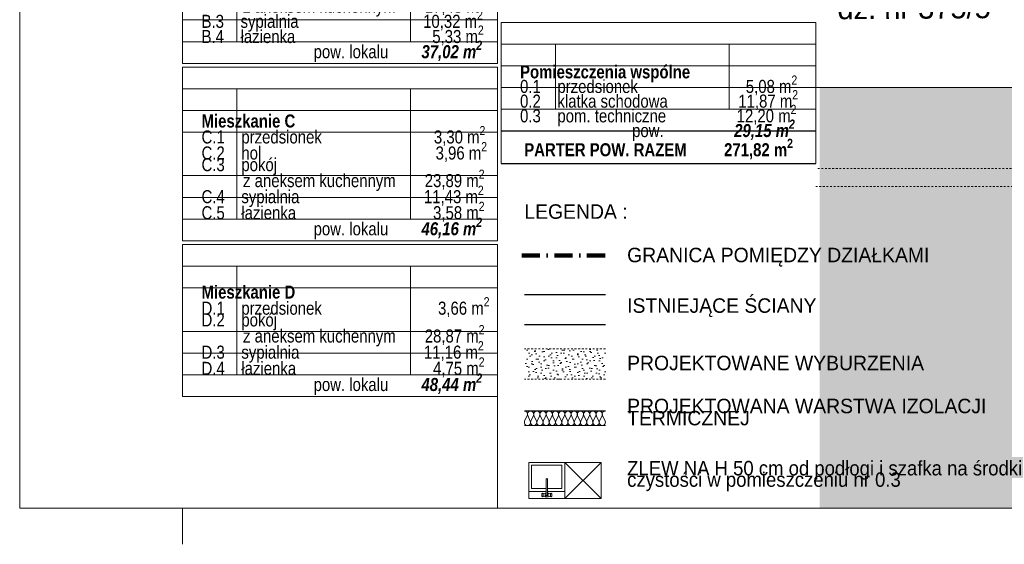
# Model space of a CAD drawing. Extents: x -264238 to -24649, y 31125 to 167795.
# Tile 23 of 256: x -201452 to -187851, y 48345 to 55590. Entities that reach past the tile are written whole.
import ezdxf

# ---------------------------------------------------------------- set-up
doc = ezdxf.new("R2010")
doc.units = 0
doc.header["$MEASUREMENT"] = 0
doc.linetypes.add('Hidden Line', pattern=[50, 25, -25])
doc.linetypes.add('Kreski i kropki', pattern=[450, 250, -100, 0, -100])
doc.layers.add('Arch ocieplenie', color=7, linetype='Continuous')
doc.layers.add('Arch ocieplenie_Nr_Pióra__22', color=7, linetype='Continuous', lineweight=9, true_color=0x7f7f7f)
for name, color, linetype, lineweight in [('Arch opisy_Nr_Pióra__1', 7, 'Continuous', 25), ('Arch opisy_Nr_Pióra__21', 7, 'Continuous', 9), ('ARCH TABELA_Nr_Pióra__21', 7, 'Continuous', 9), ('Arch wyburzenia_Nr_Pióra__46', 5, 'Continuous', 13), ('arch wypelnienia_Nr_Pióra__101', 8, 'Continuous', 13), ('arch wypelnienia_Nr_Pióra__19', 255, 'Continuous', 13), ('INWENT KONST. DREWNIANA_Nr_Pióra__20', 1, 'Continuous', 100), ('INWENT OPISY_Nr_Pióra__21', 7, 'Continuous', 9), ('INWENT wyposarzenie_Nr_Pióra__21', 7, 'Continuous', 9), ('INWENT.ŚCIANY_Nr_Pióra__1', 7, 'Continuous', 25), ('INWENT.ŚCIANY_Nr_Pióra__101', 8, 'Continuous', 13), ('Istniejące schody_Nr_Pióra__101', 8, 'Continuous', 13)]:
    doc.layers.add(name, color=color, linetype=linetype, lineweight=lineweight)
doc.styles.add('GENERATED_STYLE_4', font='txt')
doc.styles.add('GENERATED_STYLE_5', font='txt')

# ---------------------------------------------------------------- blocks, each defined once
blk = doc.blocks.new('Izolacja cieplna 14_217', base_point=(-194481, 50185))
at = {"layer": 'Arch ocieplenie_Nr_Pióra__22', "linetype": 'Continuous'}
for p, q in [((-194478, 50044), (-194442, 50125)), ((-194435, 50125), (-194399, 50044)), ((-194391, 50044), (-194356, 50125)), ((-194348, 50125), (-194313, 50044)), ((-194305, 50044), (-194269, 50125)), ((-194262, 50125), (-194226, 50044)), ((-194219, 50044), (-194183, 50125)), ((-194176, 50125), (-194140, 50044)), ((-194133, 50044), (-194097, 50125)), ((-194090, 50125), (-194054, 50044)), ((-194047, 50044), (-194011, 50125)), ((-194004, 50125), (-193968, 50044)), ((-193961, 50044), (-193925, 50125)), ((-193918, 50125), (-193882, 50044)), ((-193875, 50044), (-193839, 50125)), ((-193831, 50125), (-193796, 50044)), ((-193788, 50044), (-193753, 50125)), ((-193745, 50125), (-193709, 50044)), ((-193702, 50044), (-193666, 50125)), ((-193659, 50125), (-193623, 50044)), ((-193616, 50044), (-193580, 50125)), ((-193573, 50125), (-193537, 50044)), ((-193530, 50044), (-193494, 50125)), ((-193487, 50125), (-193451, 50044)), ((-193444, 50044), (-193408, 50125)), ((-193401, 50125), (-193365, 50044))]:
    blk.add_line(p, q, dxfattribs=at)
for centre, start_param, end_param in [((-194481, 50142), 5.870392, 7.853982), ((-194395, 50142), 5.870392, 9.837571), ((-194309, 50142), 5.870392, 9.837571), ((-194223, 50142), 5.870392, 9.837571), ((-194137, 50142), 5.870392, 9.837571), ((-194050, 50142), 5.870392, 9.837571), ((-193964, 50142), 5.870392, 9.837571), ((-193878, 50142), 5.870392, 9.837571), ((-193792, 50142), 5.870392, 9.837571), ((-193706, 50142), 5.870392, 9.837571), ((-193620, 50142), 5.870392, 9.837571), ((-193534, 50142), 5.870392, 9.837571), ((-193447, 50142), 5.870392, 9.837571), ((-193361, 50142), 1.570796, 3.554385), ((-194438, 50027), 2.728799, 6.695979), ((-194352, 50027), 2.728799, 6.695979), ((-194266, 50027), 2.728799, 6.695979), ((-194180, 50027), 2.728799, 6.695979), ((-194094, 50027), 2.728799, 6.695979), ((-194007, 50027), 2.728799, 6.695979), ((-193921, 50027), 2.728799, 6.695979), ((-193835, 50027), 2.728799, 6.695979), ((-193749, 50027), 2.728799, 6.695979), ((-193663, 50027), 2.728799, 6.695979), ((-193577, 50027), 2.728799, 6.695979), ((-193490, 50027), 2.728799, 6.695979), ((-193404, 50027), 2.728799, 6.695979)]:
    blk.add_ellipse(centre, major_axis=(43.1, 0), ratio=0.987434, start_param=start_param, end_param=end_param, dxfattribs=at)

msp = doc.modelspace()

# ---------------------------------------------------------------- hatches: boundary and pattern name
at = {"layer": 'arch wypelnienia_Nr_Pióra__101', "linetype": 'Continuous'}
h = msp.add_hatch(dxfattribs=at)
h.set_pattern_fill('Cut_Stone', color=256, style=0, pattern_type=2)
h.set_pattern_definition([(45, (0, 200), (-63.63961, 63.63961), [0, -60, 0, -90]), (110, (200, 200), (84.572336, 30.781813), [0, -44, 0, -76])])
h.paths.add_polyline_path([(-194481.2, 50624.9), (-193361.2, 50624.9), (-193361.2, 51044.9), (-194481.2, 51044.9)], flags=0)
at = {"layer": 'arch wypelnienia_Nr_Pióra__19', "linetype": 'Continuous'}
msp.add_hatch(color=256, dxfattribs=at).paths.add_polyline_path([(-160702.4, 48844.9), (-190402.4, 48844.9), (-190402.4, 54656), (-160702.4, 54656)], flags=0)

# ---------------------------------------------------------------- linework, layer by layer
at = {"layer": 'Arch opisy_Nr_Pióra__1', "linetype": 'Continuous'}
for p, q in [((-194802.4, 54054.9), (-190452.4, 54054.9)), ((-194802.4, 53604.9), (-190452.4, 53604.9))]:
    msp.add_line(p, q, dxfattribs=at)
at = {"layer": 'Arch opisy_Nr_Pióra__21', "linetype": 'Continuous'}
for p, q in [((-199202.4, 54986.2), (-199202.4, 57086.2)), ((-194852.4, 54986.2), (-194852.4, 57086.2)), ((-198452.4, 55286.2), (-198452.4, 56786.2)), ((-196052.4, 55286.2), (-196052.4, 56786.2)), ((-199202.4, 55586.2), (-194852.4, 55586.2)), ((-194802.4, 55551.9), (-190452.4, 55551.9)), ((-194802.4, 53604.9), (-194802.4, 55551.9)), ((-190452.4, 53604.9), (-190452.4, 55551.9)), ((-199202.4, 55286.2), (-194852.4, 55286.2)), ((-194802.4, 55251.9), (-190452.4, 55251.9)), ((-194052.4, 54354.9), (-194052.4, 55251.9)), ((-191652.4, 54354.9), (-191652.4, 55251.9)), ((-199202.4, 54986.2), (-194852.4, 54986.2)), ((-194802.4, 54951.9), (-190452.4, 54951.9)), ((-199202.4, 54936.1), (-194852.4, 54936.1)), ((-199202.4, 52536.1), (-199202.4, 54936.1)), ((-194852.4, 52536.1), (-194852.4, 54936.1)), ((-199202.4, 54636.1), (-194852.4, 54636.1)), ((-198452.4, 52836.1), (-198452.4, 54636.1)), ((-196052.4, 52836.1), (-196052.4, 54636.1)), ((-194802.4, 54654.9), (-190452.4, 54654.9)), ((-199202.4, 54336.1), (-194852.4, 54336.1)), ((-194802.4, 54354.9), (-190452.4, 54354.9)), ((-194802.4, 54354.9), (-190452.4, 54354.9)), ((-199202.4, 54036.1), (-194852.4, 54036.1)), ((-199202.4, 53436.1), (-194852.4, 53436.1)), ((-199202.4, 53136.1), (-194852.4, 53136.1)), ((-199202.4, 52836.1), (-194852.4, 52836.1)), ((-199202.4, 52536.1), (-194852.4, 52536.1)), ((-199202.4, 52486), (-194852.4, 52486)), ((-199202.4, 50386), (-199202.4, 52486)), ((-194852.4, 50386), (-194852.4, 52486)), ((-199202.4, 52186), (-194852.4, 52186)), ((-198452.4, 50686), (-198452.4, 52186)), ((-196052.4, 50686), (-196052.4, 52186)), ((-199202.4, 51886), (-194852.4, 51886)), ((-199202.4, 51286), (-194852.4, 51286)), ((-199202.4, 50986), (-194852.4, 50986)), ((-199202.4, 50686), (-194852.4, 50686)), ((-199202.4, 50386), (-194852.4, 50386))]:
    msp.add_line(p, q, dxfattribs=at)
at = {"layer": 'ARCH TABELA_Nr_Pióra__21', "linetype": 'Continuous'}
for p, q in [((-201452.4, 77294.9), (-201452.4, 48844.9)), ((-178202.4, 54656), (-190452.4, 54656)), ((-194852.4, 50386), (-194852.4, 48844.9)), ((-160702.4, 48844.9), (-201452.4, 48844.9)), ((-199202.4, 48344.9), (-199202.4, 48844.9)), ((-199202.4, 48344.9), (-199202.4, 48844.9))]:
    msp.add_line(p, q, dxfattribs=at)
at = {"layer": 'Arch wyburzenia_Nr_Pióra__46', "linetype": 'Continuous'}
msp.add_line((-194481.2, 49984.9), (-193361.2, 49984.9), dxfattribs=at)
at = {"layer": 'INWENT KONST. DREWNIANA_Nr_Pióra__20', "linetype": 'Kreski i kropki'}
msp.add_line((-194516.2, 52334.9), (-193326.2, 52334.9), dxfattribs=at)
at = {"layer": 'INWENT wyposarzenie_Nr_Pióra__21', "linetype": 'Continuous'}
for p, q in [((-194421.2, 49476), (-193921.2, 49476)), ((-194421.2, 49076), (-194421.2, 49476)), ((-194421.2, 49476), (-194421.2, 48976)), ((-194381.2, 49436), (-194381.2, 49116)), ((-193961.2, 49436), (-194381.2, 49436)), ((-193961.2, 49116), (-193961.2, 49436)), ((-193921.2, 49476), (-193921.2, 49076)), ((-193921.2, 48976), (-193421.2, 49476)), ((-193921.2, 49476), (-193421.2, 49476)), ((-193421.2, 48976), (-193921.2, 49476)), ((-193921.2, 49476), (-193921.2, 48976)), ((-193421.2, 49476), (-193421.2, 48976)), ((-194179.1, 49024.6), (-194179.1, 49244.9)), ((-194163.4, 49244.9), (-194163.4, 49024.6)), ((-194381.2, 49116), (-194179.1, 49116)), ((-194163.4, 49116), (-193961.2, 49116)), ((-194179.1, 49076), (-194421.2, 49076)), ((-193921.2, 48976), (-194421.2, 48976)), ((-194241.2, 49029.5), (-194240.4, 49036)), ((-194241.2, 49022.6), (-194241.2, 49029.5)), ((-194240.4, 49016), (-194241.2, 49022.6)), ((-194240.4, 49036), (-194238.9, 49041.3)), ((-194238.9, 49010.7), (-194240.4, 49016)), ((-194238.9, 49041.3), (-194236.8, 49044.8)), ((-194236.8, 49007.2), (-194238.9, 49010.7)), ((-194231.6, 49048.6), (-194236.8, 49044.8)), ((-194231.6, 49003.5), (-194236.8, 49007.2)), ((-194231.6, 49048.6), (-194228.8, 49050)), ((-194228.8, 49002), (-194231.6, 49003.5)), ((-194191.3, 49038.1), (-194228.8, 49050)), ((-194228.8, 49050), (-194226, 49048.6)), ((-194191.3, 49014), (-194228.8, 49002)), ((-194226, 49003.5), (-194228.8, 49002)), ((-194226, 49048.6), (-194223.5, 49044.4)), ((-194223.5, 49007.6), (-194226, 49003.5)), ((-194223.5, 49044.4), (-194221.7, 49038)), ((-194221.7, 49014), (-194223.5, 49007.6)), ((-194221.7, 49038), (-194220.7, 49030.2)), ((-194220.7, 49021.9), (-194221.7, 49014)), ((-194220.7, 49030.2), (-194220.7, 49021.9)), ((-193921.2, 49076), (-194163.4, 49076)), ((-194151.1, 49038.1), (-194113.6, 49050)), ((-194151.1, 49014), (-194113.6, 49002)), ((-194121.7, 49030.2), (-194120.8, 49038)), ((-194121.7, 49021.9), (-194121.7, 49030.2)), ((-194120.8, 49014), (-194121.7, 49021.9)), ((-194120.8, 49038), (-194118.9, 49044.4)), ((-194118.9, 49007.6), (-194120.8, 49014)), ((-194118.9, 49044.4), (-194116.5, 49048.6)), ((-194116.5, 49003.5), (-194118.9, 49007.6)), ((-194116.5, 49048.6), (-194113.6, 49050)), ((-194113.6, 49002), (-194116.5, 49003.5)), ((-194113.6, 49050), (-194110.8, 49048.6)), ((-194110.8, 49003.5), (-194113.6, 49002)), ((-194110.8, 49048.6), (-194105.7, 49044.8)), ((-194110.8, 49003.5), (-194105.7, 49007.2)), ((-194105.7, 49044.8), (-194103.6, 49041.3)), ((-194103.6, 49010.7), (-194105.7, 49007.2)), ((-194103.6, 49041.3), (-194102.1, 49036)), ((-194102.1, 49016), (-194103.6, 49010.7)), ((-194102.1, 49036), (-194101.3, 49029.5)), ((-194101.3, 49022.6), (-194102.1, 49016)), ((-194101.3, 49029.5), (-194101.3, 49022.6)), ((-193421.2, 48976), (-193921.2, 48976))]:
    msp.add_line(p, q, dxfattribs=at)
for centre, radius, start, end in [((-194171.2, 49244.9), 7.88, 0, 180), ((-194171.2, 49026), 30, 105.22531, 152.02347), ((-194171.2, 49026), 30, 207.97653, 332.02347), ((-194171.2, 49026), 16.8, 118.05488, 61.94512), ((-194171.2, 49026), 8, 190, 350), ((-194171.2, 49026), 30, 27.97653, 74.77469)]:
    msp.add_arc(centre, radius, start, end, dxfattribs=at)
at = {"layer": 'INWENT.ŚCIANY_Nr_Pióra__1', "linetype": 'Continuous'}
for p, q in [((-194481.2, 51794.9), (-193361.2, 51794.9)), ((-193361.2, 51374.9), (-194481.2, 51374.9)), ((-193361.2, 50184.9), (-194481.2, 50184.9))]:
    msp.add_line(p, q, dxfattribs=at)
at = {"layer": 'INWENT.ŚCIANY_Nr_Pióra__101', "linetype": 'Hidden Line'}
for p, q in [((-193361.2, 51044.9), (-194481.2, 51044.9)), ((-193361.2, 50624.9), (-194481.2, 50624.9))]:
    msp.add_line(p, q, dxfattribs=at)
at = {"layer": 'Istniejące schody_Nr_Pióra__101', "linetype": 'Hidden Line'}
for p, q in [((-187552.4, 53534.9), (-190452.4, 53534.9)), ((-187182.4, 53284.9), (-190452.4, 53284.9))]:
    msp.add_line(p, q, dxfattribs=at)

# ---------------------------------------------------------------- block references
at = {"layer": 'Arch ocieplenie', "color": 104, "linetype": 'Continuous', "lineweight": 9, "true_color": 0x029e21}
msp.add_blockref('Izolacja cieplna 14_217', (-194481.2, 50184.9), dxfattribs=at)

# ---------------------------------------------------------------- texts
at = {"layer": 'Arch opisy_Nr_Pióra__1', "linetype": 'Continuous', "char_height": 180, "width": 4290, "attachment_point": 7, "style": 'GENERATED_STYLE_4'}
for s, insert, line_spacing_factor in [('\\A1;{\\fArial Narrow Europa Środkowa|b0|i0|c0|p34;   \\fArial Narrow Europa Środkowa|b1|i0|c0|p34;Mieszkanie B - dla niepełnosprawnych\\fArial Narrow Europa Środkowa|b0|i0|c0|p34;    \\P   B.1    przedsionek                            3,89 m\\A1{\\H0.7x;\\S2^  ;}   \\P   B.2    pokój \\P             z aneksem kuchennym       17,48 m\\A1{\\H0.7x;\\S2^  ;}\\P   B.3    sypialnia                              10,32 m\\A1{\\H0.7x;\\S2^  ;}\\P   B.4    łazienka                                 5,33 m\\A1{\\H0.7x;\\S2^  ;}\\P                              pow. lokalu        \\fArial Narrow Europa Środkowa|b1|i1|c0|p34;37,02 m\\A1{\\H0.7x;\\S2^  ;}}', (-199112.4, 54997), 0.491007), ('\\A1;{\\fArial Narrow Europa Środkowa|b0|i0|c0|p34;   \\fArial Narrow Europa Środkowa|b1|i0|c0|p34;Pomieszczenia wspólne\\fArial Narrow Europa Środkowa|b0|i0|c0|p34;    \\P   0.1    przedsionek                          5,08 m\\A1{\\H0.7x;\\S2^  ;}\\P   0.2    klatka schodowa                 11,87 m\\A1{\\H0.7x;\\S2^  ;}\\P   0.3    pom. techniczne                 12,20 m\\A1{\\H0.7x;\\S2^  ;}     \\P                              pow.                 \\fArial Narrow Europa Środkowa|b1|i1|c0|p34;29,15 m\\A1{\\H0.7x;\\S2^  ;}\\P\\fArial Narrow Europa Środkowa|b1|i0|c0|p34;\\H0.444444x;\\P\\H2.250000x;    PARTER POW. RAZEM         271,82 m\\A1{\\H0.7x;\\S2^  ;}}', (-194712.4, 53642.9), 0.468312), ('\\A1;{\\fArial Narrow Europa Środkowa|b0|i0|c0|p34;   \\fArial Narrow Europa Środkowa|b1|i0|c0|p34;Mieszkanie C\\fArial Narrow Europa Środkowa|b0|i0|c0|p34;    \\P   C.1    przedsionek                           3,30 m\\A1{\\H0.7x;\\S2^  ;}\\P   C.2    hol                                          3,96 m\\A1{\\H0.7x;\\S2^  ;}\\P   C.3    pokój \\P             z aneksem kuchennym       23,89 m\\A1{\\H0.7x;\\S2^  ;}\\P   C.4    sypialnia                              11,43 m\\A1{\\H0.7x;\\S2^  ;}\\P   C.5    łazienka                                 3,58 m\\A1{\\H0.7x;\\S2^  ;}\\P                              pow. lokalu        \\fArial Narrow Europa Środkowa|b1|i1|c0|p34;46,16 m\\A1{\\H0.7x;\\S2^  ;}}', (-199112.4, 52551.4), 0.530992), ('\\A1;{\\fArial Narrow Europa Środkowa|b0|i0|c0|p34;   \\fArial Narrow Europa Środkowa|b1|i0|c0|p34;Mieszkanie D\\fArial Narrow Europa Środkowa|b0|i0|c0|p34;    \\P   D.1    przedsionek                            3,66 m\\A1{\\H0.7x;\\S2^  ;}\\P   D.2    pokój \\P             z aneksem kuchennym       28,87 m\\A1{\\H0.7x;\\S2^  ;}\\P   D.3    sypialnia                              11,16 m\\A1{\\H0.7x;\\S2^  ;}\\P   D.4    łazienka                                 4,75 m\\A1{\\H0.7x;\\S2^  ;}\\P                              pow. lokalu        \\fArial Narrow Europa Środkowa|b1|i1|c0|p34;48,44 m\\A1{\\H0.7x;\\S2^  ;}}', (-199112.4, 50400.7), 0.536227)]:
    msp.add_mtext(s, dxfattribs=dict(at, insert=insert, line_spacing_factor=line_spacing_factor))
at = {"layer": 'INWENT OPISY_Nr_Pióra__21', "linetype": 'Continuous', "insert": (-190157.9, 55895.9), "char_height": 300, "attachment_point": 1, "rotation": 0.41833, "style": 'GENERATED_STYLE_5'}
msp.add_mtext('{dz. nr 375/5}', dxfattribs=at)
at = {"layer": 'INWENT OPISY_Nr_Pióra__21', "linetype": 'Continuous', "char_height": 200, "attachment_point": 1, "style": 'GENERATED_STYLE_5'}
for s, insert in [('{LEGENDA :}', (-194481.2, 53040.4)), ('{GRANICA POMIĘDZY DZIAŁKAMI}', (-193061.2, 52440.4)), ('{ISTNIEJĄCE ŚCIANY}', (-193061.2, 51741.8)), ('{PROJEKTOWANE WYBURZENIA}', (-193061.2, 50949.1))]:
    msp.add_mtext(s, dxfattribs=dict(at, insert=insert))
for s, insert, width, line_spacing_factor in [('{PROJEKTOWANA WARSTWA IZOLACJI\\PTERMICZNEJ}', (-193061.2, 50355.1), 5090.273, 0.500835), ('{ZLEW NA H 50 cm od podłogi i szafka na środki\\Pczystości w pomieszczeniu nr 0.3}', (-193061.2, 49496.3), 5386.914, 0.47267)]:
    msp.add_mtext(s, dxfattribs=dict(at, insert=insert, width=width, line_spacing_factor=line_spacing_factor))

doc.saveas('drawing.dxf')
